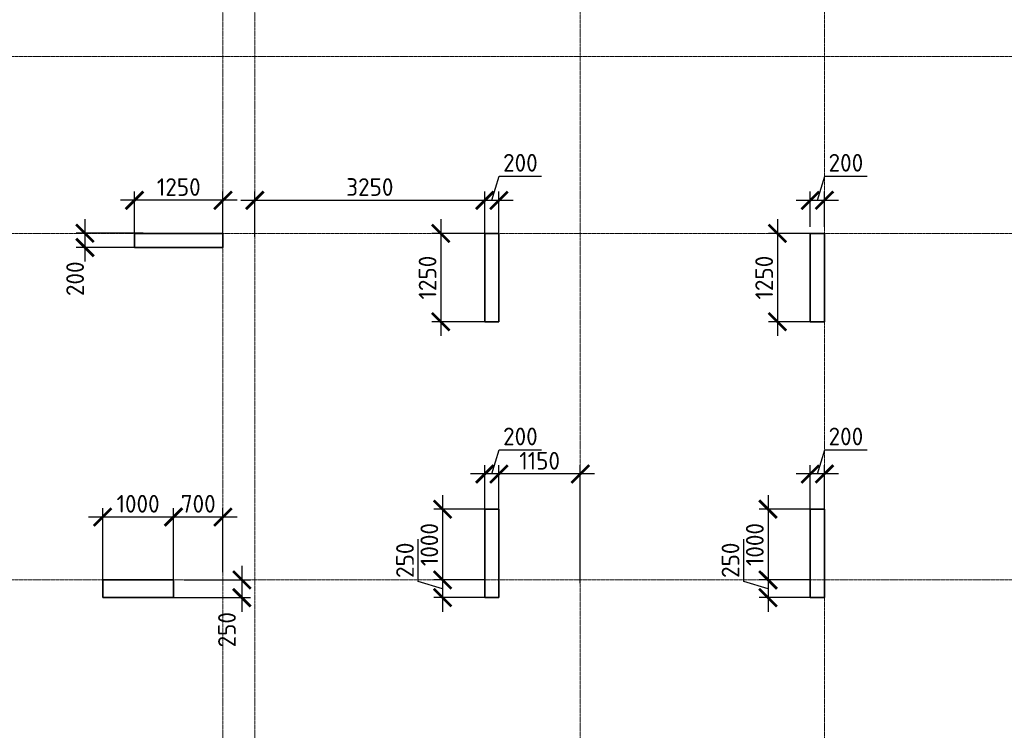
# Model space of a CAD drawing. Header units: millimetres. Extents: x 263826 to 1718326, y -423071 to 70137.
# Tile 35 of 256: x 449869 to 463784, y -314867 to -304817. Entities that reach past the tile are written whole.
import ezdxf

# ---------------------------------------------------------------- set-up
doc = ezdxf.new("R2010")
doc.units = ezdxf.units.MM
doc.linetypes.add('______5', pattern=[1100, 800, -100, 100, -100])
doc.linetypes.add('осевая', pattern=[50.8, 31.75, -6.35, 6.35, -6.35])
doc.layers.add('Колонна_ бетон', color=7, linetype='Continuous', lineweight=50, true_color=0xb4b496)
doc.layers.add('Оси', color=40, linetype='______5', lineweight=18)
doc.layers.add('РАЗМЕРЫ', color=1, linetype='Continuous', lineweight=9)
doc.styles.add('GOST-2.304_Type-B', font='GOST_Common.ttf')
doc.dimstyles.new('СПДС', dxfattribs={"dimscale": 100, "dimtxt": 2.5, "dimasz": 2.5, "dimexe": 1.25, "dimexo": 0, "dimtad": 1, "dimdec": 0, "dimtxsty": 'GOST-2.304_Type-B', "dimblk": 'ARCHTICK', "dimcen": 2.5, "dimdle": 2, "dimadec": 0, "dimazin": 2, "dimtfac": 0.75, "dimtdec": 0, "dimtmove": 1, "dimatfit": 3, "dimfxl": 1, "dimtolj": 1, "dimarcsym": 1})

# ---------------------------------------------------------------- blocks, each defined once
blk = doc.blocks.new('оси2')
at = {"layer": 'Оси', "color": 16, "linetype": 'осевая', "lineweight": 0, "ltscale": 0.5, "transparency": 33554687}
for p, q in [((996995.5, 5465.4), (996995.5, -20739.3)), ((1000445.5, 5465.4), (1000445.5, -20739.3)), ((991945.5, 4955.2), (991945.5, -20287.7)), ((992395.5, 4955.2), (992395.5, -20293.6)), ((979200, -7292.9), (1032582.1, -7292.9)), ((979200, -9792.9), (1032582.1, -9792.9)), ((979200, -14692.9), (1032582.1, -14692.9))]:
    blk.add_line(p, q, dxfattribs=at)
blk = doc.blocks.new('_ArchTick')
at = {"color": 0, "linetype": 'ByBlock', "const_width": 0.15}
blk.add_lwpolyline([(-0.5, -0.5), (0.5, 0.5)], dxfattribs=at)
blk = doc.blocks.new('*D1125')
at = {"layer": 'DEFPOINTS', "color": 0, "lineweight": 0, "transparency": 16777216}
for p in [(451492, -307372), (451492, -307890, -360), (452742, -307990, -360)]:
    blk.add_point(p, dxfattribs=at)
at = {"layer": 'РАЗМЕРЫ', "color": 0, "lineweight": -2, "transparency": 16777216}
for p, q in [((452942, -307372), (451292, -307372)), ((451492, -307890), (451492, -307247)), ((452742, -307990), (452742, -307247))]:
    blk.add_line(p, q, dxfattribs=at)
at = {"layer": 'РАЗМЕРЫ', "color": 0, "lineweight": -2, "transparency": 16777216, "xscale": 250, "yscale": 250, "zscale": 250, "rotation": 180}
blk.add_blockref('_ArchTick', (451492, -307372), dxfattribs=at)
at = {"layer": 'РАЗМЕРЫ', "color": 0, "lineweight": -2, "transparency": 16777216, "xscale": 250, "yscale": 250, "zscale": 250}
blk.add_blockref('_ArchTick', (452742, -307372), dxfattribs=at)
at = {"layer": 'РАЗМЕРЫ', "color": 0, "lineweight": 0, "transparency": 16777216, "insert": (452117, -307184), "char_height": 250, "attachment_point": 5, "style": 'GOST-2.304_Type-B'}
blk.add_mtext('\\A1;1250', dxfattribs=at)
blk = doc.blocks.new('*D1126')
at = {"layer": 'DEFPOINTS', "color": 0, "lineweight": 0, "transparency": 16777216}
for p in [(451616, -307838, -360), (450791, -308038), (451492, -308038, -360)]:
    blk.add_point(p, dxfattribs=at)
at = {"layer": 'РАЗМЕРЫ', "color": 0, "lineweight": -2, "transparency": 16777216}
for p, q in [((450791, -307638), (450791, -308238)), ((451616, -307838), (450666, -307838)), ((451492, -308038), (450666, -308038))]:
    blk.add_line(p, q, dxfattribs=at)
at = {"layer": 'РАЗМЕРЫ', "color": 0, "lineweight": -2, "transparency": 16777216, "xscale": 250, "yscale": 250, "zscale": 250}
for p, rotation in [((450791, -307838), 90), ((450791, -308038), 270)]:
    blk.add_blockref('_ArchTick', p, dxfattribs=dict(at, rotation=rotation))
at = {"layer": 'РАЗМЕРЫ', "color": 0, "lineweight": 0, "transparency": 16777216, "insert": (450652, -308481), "char_height": 250, "attachment_point": 5, "rotation": 90, "style": 'GOST-2.304_Type-B'}
blk.add_mtext('\\A1;200', dxfattribs=at)
blk = doc.blocks.new('*D1127')
at = {"layer": 'DEFPOINTS', "color": 0, "lineweight": 0, "transparency": 16777216}
for p in [(456442, -307372), (453192, -307890), (456442, -307890, -360)]:
    blk.add_point(p, dxfattribs=at)
at = {"layer": 'РАЗМЕРЫ', "color": 0, "lineweight": -2, "transparency": 16777216}
for p, q in [((452992, -307372), (456642, -307372)), ((453192, -307890), (453192, -307247)), ((456442, -307890), (456442, -307247))]:
    blk.add_line(p, q, dxfattribs=at)
at = {"layer": 'РАЗМЕРЫ', "color": 0, "lineweight": -2, "transparency": 16777216, "xscale": 250, "yscale": 250, "zscale": 250, "rotation": 180}
blk.add_blockref('_ArchTick', (453192, -307372), dxfattribs=at)
at = {"layer": 'РАЗМЕРЫ', "color": 0, "lineweight": -2, "transparency": 16777216, "xscale": 250, "yscale": 250, "zscale": 250}
blk.add_blockref('_ArchTick', (456442, -307372), dxfattribs=at)
at = {"layer": 'РАЗМЕРЫ', "color": 0, "lineweight": 0, "transparency": 16777216, "insert": (454817, -307184), "char_height": 250, "attachment_point": 5, "style": 'GOST-2.304_Type-B'}
blk.add_mtext('\\A1;3250', dxfattribs=at)
blk = doc.blocks.new('*D1128')
at = {"layer": 'DEFPOINTS', "color": 0, "lineweight": 0, "transparency": 16777216}
for p in [(456642, -307372), (456442, -307735), (456642, -307890)]:
    blk.add_point(p, dxfattribs=at)
at = {"layer": 'РАЗМЕРЫ', "color": 0, "lineweight": -2, "transparency": 16777216}
for p, q in [((456542, -307372), (456645, -307028)), ((456645, -307028), (457245, -307028)), ((456242, -307372), (456842, -307372)), ((456442, -307735), (456442, -307247)), ((456642, -307890), (456642, -307247))]:
    blk.add_line(p, q, dxfattribs=at)
at = {"layer": 'РАЗМЕРЫ', "color": 0, "lineweight": -2, "transparency": 16777216, "xscale": 250, "yscale": 250, "zscale": 250, "rotation": 180}
blk.add_blockref('_ArchTick', (456442, -307372), dxfattribs=at)
at = {"layer": 'РАЗМЕРЫ', "color": 0, "lineweight": -2, "transparency": 16777216, "xscale": 250, "yscale": 250, "zscale": 250}
blk.add_blockref('_ArchTick', (456642, -307372), dxfattribs=at)
at = {"layer": 'РАЗМЕРЫ', "color": 0, "lineweight": 0, "transparency": 16777216, "insert": (456945, -306841), "char_height": 250, "attachment_point": 5, "style": 'GOST-2.304_Type-B'}
blk.add_mtext('\\A1;200', dxfattribs=at)
blk = doc.blocks.new('*D1129')
at = {"layer": 'DEFPOINTS', "color": 0, "lineweight": 0, "transparency": 16777216}
for p in [(456542, -307840, -360), (455820, -309090), (456442, -309090, -360)]:
    blk.add_point(p, dxfattribs=at)
at = {"layer": 'РАЗМЕРЫ', "color": 0, "lineweight": -2, "transparency": 16777216}
for p, q in [((455820, -307640), (455820, -309290)), ((456542, -307840), (455695, -307840)), ((456442, -309090), (455695, -309090))]:
    blk.add_line(p, q, dxfattribs=at)
at = {"layer": 'РАЗМЕРЫ', "color": 0, "lineweight": -2, "transparency": 16777216, "xscale": 250, "yscale": 250, "zscale": 250}
for p, rotation in [((455820, -307840), 90), ((455820, -309090), 270)]:
    blk.add_blockref('_ArchTick', p, dxfattribs=dict(at, rotation=rotation))
at = {"layer": 'РАЗМЕРЫ', "color": 0, "lineweight": 0, "transparency": 16777216, "insert": (455633, -308465), "char_height": 250, "attachment_point": 5, "rotation": 90, "style": 'GOST-2.304_Type-B'}
blk.add_mtext('\\A1;1250', dxfattribs=at)
blk = doc.blocks.new('*D1130')
at = {"layer": 'DEFPOINTS', "color": 0, "lineweight": 0, "transparency": 16777216}
for p in [(461242, -307372), (461042, -307745), (461242, -307745)]:
    blk.add_point(p, dxfattribs=at)
at = {"layer": 'РАЗМЕРЫ', "color": 0, "lineweight": -2, "transparency": 16777216}
for p, q in [((461142, -307372), (461245, -307028)), ((461245, -307028), (461845, -307028)), ((460842, -307372), (461442, -307372)), ((461042, -307745), (461042, -307247)), ((461242, -307745), (461242, -307247))]:
    blk.add_line(p, q, dxfattribs=at)
at = {"layer": 'РАЗМЕРЫ', "color": 0, "lineweight": -2, "transparency": 16777216, "xscale": 250, "yscale": 250, "zscale": 250, "rotation": 180}
blk.add_blockref('_ArchTick', (461042, -307372), dxfattribs=at)
at = {"layer": 'РАЗМЕРЫ', "color": 0, "lineweight": -2, "transparency": 16777216, "xscale": 250, "yscale": 250, "zscale": 250}
blk.add_blockref('_ArchTick', (461242, -307372), dxfattribs=at)
at = {"layer": 'РАЗМЕРЫ', "color": 0, "lineweight": 0, "transparency": 16777216, "insert": (461545, -306841), "char_height": 250, "attachment_point": 5, "style": 'GOST-2.304_Type-B'}
blk.add_mtext('\\A1;200', dxfattribs=at)
blk = doc.blocks.new('*D1131')
at = {"layer": 'DEFPOINTS', "color": 0, "lineweight": 0, "transparency": 16777216}
for p in [(461042, -307840), (460578, -309090), (461042, -309090)]:
    blk.add_point(p, dxfattribs=at)
at = {"layer": 'РАЗМЕРЫ', "color": 0, "lineweight": -2, "transparency": 16777216}
for p, q in [((460578, -307640), (460578, -309290)), ((461042, -307840), (460453, -307840)), ((461042, -309090), (460453, -309090))]:
    blk.add_line(p, q, dxfattribs=at)
at = {"layer": 'РАЗМЕРЫ', "color": 0, "lineweight": -2, "transparency": 16777216, "xscale": 250, "yscale": 250, "zscale": 250}
for p, rotation in [((460578, -307840), 90), ((460578, -309090), 270)]:
    blk.add_blockref('_ArchTick', p, dxfattribs=dict(at, rotation=rotation))
at = {"layer": 'РАЗМЕРЫ', "color": 0, "lineweight": 0, "transparency": 16777216, "insert": (460390, -308465), "char_height": 250, "attachment_point": 5, "rotation": 90, "style": 'GOST-2.304_Type-B'}
blk.add_mtext('\\A1;1250', dxfattribs=at)
blk = doc.blocks.new('*D1148')
at = {"layer": 'DEFPOINTS', "color": 0, "lineweight": 0, "transparency": 16777216}
for p in [(452042, -311851), (452742, -312632), (452042, -312790, -360)]:
    blk.add_point(p, dxfattribs=at)
at = {"layer": 'РАЗМЕРЫ', "color": 0, "lineweight": -2, "transparency": 16777216}
for p, q in [((452042, -312790), (452042, -311726)), ((452742, -312632), (452742, -311726)), ((452942, -311851), (451842, -311851))]:
    blk.add_line(p, q, dxfattribs=at)
at = {"layer": 'РАЗМЕРЫ', "color": 0, "lineweight": -2, "transparency": 16777216, "xscale": 250, "yscale": 250, "zscale": 250, "rotation": 180}
blk.add_blockref('_ArchTick', (452042, -311851), dxfattribs=at)
at = {"layer": 'РАЗМЕРЫ', "color": 0, "lineweight": -2, "transparency": 16777216, "xscale": 250, "yscale": 250, "zscale": 250}
blk.add_blockref('_ArchTick', (452742, -311851), dxfattribs=at)
at = {"layer": 'РАЗМЕРЫ', "color": 0, "lineweight": 0, "transparency": 16777216, "insert": (452392, -311663), "char_height": 250, "attachment_point": 5, "style": 'GOST-2.304_Type-B'}
blk.add_mtext('\\A1;700', dxfattribs=at)
blk = doc.blocks.new('*D1149')
at = {"layer": 'DEFPOINTS', "color": 0, "lineweight": 0, "transparency": 16777216}
for p in [(451042, -311851), (451042, -312790), (452042, -312790)]:
    blk.add_point(p, dxfattribs=at)
at = {"layer": 'РАЗМЕРЫ', "color": 0, "lineweight": -2, "transparency": 16777216}
for p, q in [((451042, -312790), (451042, -311726)), ((452042, -312790), (452042, -311726)), ((452242, -311851), (450842, -311851))]:
    blk.add_line(p, q, dxfattribs=at)
at = {"layer": 'РАЗМЕРЫ', "color": 0, "lineweight": -2, "transparency": 16777216, "xscale": 250, "yscale": 250, "zscale": 250, "rotation": 180}
blk.add_blockref('_ArchTick', (451042, -311851), dxfattribs=at)
at = {"layer": 'РАЗМЕРЫ', "color": 0, "lineweight": -2, "transparency": 16777216, "xscale": 250, "yscale": 250, "zscale": 250}
blk.add_blockref('_ArchTick', (452042, -311851), dxfattribs=at)
at = {"layer": 'РАЗМЕРЫ', "color": 0, "lineweight": 0, "transparency": 16777216, "insert": (451542, -311663), "char_height": 250, "attachment_point": 5, "style": 'GOST-2.304_Type-B'}
blk.add_mtext('\\A1;1000', dxfattribs=at)
blk = doc.blocks.new('*D1150')
at = {"layer": 'DEFPOINTS', "color": 0, "lineweight": 0, "transparency": 16777216}
for p in [(452190, -312740, -560), (452042, -312990, -200), (453008, -312990)]:
    blk.add_point(p, dxfattribs=at)
at = {"layer": 'РАЗМЕРЫ', "color": 0, "lineweight": -2, "transparency": 16777216}
for p, q in [((453008, -312540), (453008, -313190)), ((452190, -312740), (453133, -312740)), ((452042, -312990), (453133, -312990))]:
    blk.add_line(p, q, dxfattribs=at)
at = {"layer": 'РАЗМЕРЫ', "color": 0, "lineweight": -2, "transparency": 16777216, "xscale": 250, "yscale": 250, "zscale": 250}
for p, rotation in [((453008, -312740), 90), ((453008, -312990), 270)]:
    blk.add_blockref('_ArchTick', p, dxfattribs=dict(at, rotation=rotation))
at = {"layer": 'РАЗМЕРЫ', "color": 0, "lineweight": 0, "transparency": 16777216, "insert": (452798, -313444), "char_height": 250, "attachment_point": 5, "rotation": 90, "style": 'GOST-2.304_Type-B'}
blk.add_mtext('\\A1;250', dxfattribs=at)
blk = doc.blocks.new('*D1151')
at = {"layer": 'DEFPOINTS', "color": 0, "lineweight": 0, "transparency": 16777216}
for p in [(456642, -311242), (456642, -312790, -360), (457792, -312790)]:
    blk.add_point(p, dxfattribs=at)
at = {"layer": 'РАЗМЕРЫ', "color": 0, "lineweight": -2, "transparency": 16777216}
for p, q in [((456642, -312790), (456642, -311117)), ((457792, -312790), (457792, -311117)), ((457992, -311242), (456442, -311242))]:
    blk.add_line(p, q, dxfattribs=at)
at = {"layer": 'РАЗМЕРЫ', "color": 0, "lineweight": -2, "transparency": 16777216, "xscale": 250, "yscale": 250, "zscale": 250, "rotation": 180}
blk.add_blockref('_ArchTick', (456642, -311242), dxfattribs=at)
at = {"layer": 'РАЗМЕРЫ', "color": 0, "lineweight": -2, "transparency": 16777216, "xscale": 250, "yscale": 250, "zscale": 250}
blk.add_blockref('_ArchTick', (457792, -311242), dxfattribs=at)
at = {"layer": 'РАЗМЕРЫ', "color": 0, "lineweight": 0, "transparency": 16777216, "insert": (457217, -311055), "char_height": 250, "attachment_point": 5, "style": 'GOST-2.304_Type-B'}
blk.add_mtext('\\A1;1150', dxfattribs=at)
blk = doc.blocks.new('*D1152')
at = {"layer": 'DEFPOINTS', "color": 0, "lineweight": 0, "transparency": 16777216}
for p in [(456442, -311242), (456442, -311790), (456642, -311790)]:
    blk.add_point(p, dxfattribs=at)
at = {"layer": 'РАЗМЕРЫ', "color": 0, "lineweight": -2, "transparency": 16777216}
for p, q in [((456542, -311242), (456645, -310899)), ((456645, -310899), (457245, -310899)), ((456442, -311790), (456442, -311117)), ((456642, -311790), (456642, -311117)), ((456842, -311242), (456242, -311242))]:
    blk.add_line(p, q, dxfattribs=at)
at = {"layer": 'РАЗМЕРЫ', "color": 0, "lineweight": -2, "transparency": 16777216, "xscale": 250, "yscale": 250, "zscale": 250, "rotation": 180}
blk.add_blockref('_ArchTick', (456442, -311242), dxfattribs=at)
at = {"layer": 'РАЗМЕРЫ', "color": 0, "lineweight": -2, "transparency": 16777216, "xscale": 250, "yscale": 250, "zscale": 250}
blk.add_blockref('_ArchTick', (456642, -311242), dxfattribs=at)
at = {"layer": 'РАЗМЕРЫ', "color": 0, "lineweight": 0, "transparency": 16777216, "insert": (456945, -310711), "char_height": 250, "attachment_point": 5, "style": 'GOST-2.304_Type-B'}
blk.add_mtext('\\A1;200', dxfattribs=at)
blk = doc.blocks.new('*D1153')
at = {"layer": 'DEFPOINTS', "color": 0, "lineweight": 0, "transparency": 16777216}
for p in [(456442, -311740, -200), (455845, -312740), (456442, -312740, -560)]:
    blk.add_point(p, dxfattribs=at)
at = {"layer": 'РАЗМЕРЫ', "color": 0, "lineweight": -2, "transparency": 16777216}
for p, q in [((455845, -311540), (455845, -312940)), ((456442, -311740), (455720, -311740)), ((456442, -312740), (455720, -312740))]:
    blk.add_line(p, q, dxfattribs=at)
at = {"layer": 'РАЗМЕРЫ', "color": 0, "lineweight": -2, "transparency": 16777216, "xscale": 250, "yscale": 250, "zscale": 250}
for p, rotation in [((455845, -311740), 90), ((455845, -312740), 270)]:
    blk.add_blockref('_ArchTick', p, dxfattribs=dict(at, rotation=rotation))
at = {"layer": 'РАЗМЕРЫ', "color": 0, "lineweight": 0, "transparency": 16777216, "insert": (455658, -312240), "char_height": 250, "attachment_point": 5, "rotation": 90, "style": 'GOST-2.304_Type-B'}
blk.add_mtext('\\A1;1000', dxfattribs=at)
blk = doc.blocks.new('*D1154')
at = {"layer": 'DEFPOINTS', "color": 0, "lineweight": 0, "transparency": 16777216}
for p in [(456370, -312740), (455845, -312990), (456442, -312990, -200)]:
    blk.add_point(p, dxfattribs=at)
at = {"layer": 'РАЗМЕРЫ', "color": 0, "lineweight": -2, "transparency": 16777216}
for p, q in [((455501, -312762), (455501, -312162)), ((455845, -312540), (455845, -313190)), ((455845, -312865), (455501, -312762)), ((456370, -312740), (455720, -312740)), ((456442, -312990), (455720, -312990))]:
    blk.add_line(p, q, dxfattribs=at)
at = {"layer": 'РАЗМЕРЫ', "color": 0, "lineweight": -2, "transparency": 16777216, "xscale": 250, "yscale": 250, "zscale": 250}
for p, rotation in [((455845, -312740), 90), ((455845, -312990), 270)]:
    blk.add_blockref('_ArchTick', p, dxfattribs=dict(at, rotation=rotation))
at = {"layer": 'РАЗМЕРЫ', "color": 0, "lineweight": 0, "transparency": 16777216, "insert": (455314, -312462), "char_height": 250, "attachment_point": 5, "rotation": 90, "style": 'GOST-2.304_Type-B'}
blk.add_mtext('\\A1;250', dxfattribs=at)
blk = doc.blocks.new('*D1155')
at = {"layer": 'DEFPOINTS', "color": 0, "lineweight": 0, "transparency": 16777216}
for p in [(461042, -311242), (461042, -311790, -360), (461242, -311790, -360)]:
    blk.add_point(p, dxfattribs=at)
at = {"layer": 'РАЗМЕРЫ', "color": 0, "lineweight": -2, "transparency": 16777216}
for p, q in [((461142, -311242), (461245, -310899)), ((461245, -310899), (461845, -310899)), ((461042, -311790), (461042, -311117)), ((461242, -311790), (461242, -311117)), ((461442, -311242), (460842, -311242))]:
    blk.add_line(p, q, dxfattribs=at)
at = {"layer": 'РАЗМЕРЫ', "color": 0, "lineweight": -2, "transparency": 16777216, "xscale": 250, "yscale": 250, "zscale": 250, "rotation": 180}
blk.add_blockref('_ArchTick', (461042, -311242), dxfattribs=at)
at = {"layer": 'РАЗМЕРЫ', "color": 0, "lineweight": -2, "transparency": 16777216, "xscale": 250, "yscale": 250, "zscale": 250}
blk.add_blockref('_ArchTick', (461242, -311242), dxfattribs=at)
at = {"layer": 'РАЗМЕРЫ', "color": 0, "lineweight": 0, "transparency": 16777216, "insert": (461545, -310711), "char_height": 250, "attachment_point": 5, "style": 'GOST-2.304_Type-B'}
blk.add_mtext('\\A1;200', dxfattribs=at)
blk = doc.blocks.new('*D1249')
at = {"layer": 'DEFPOINTS', "color": 0, "lineweight": 0, "transparency": 16777216}
for p in [(461042, -311740, -200), (460445, -312740), (461042, -312740, -560)]:
    blk.add_point(p, dxfattribs=at)
at = {"layer": 'РАЗМЕРЫ', "color": 0, "lineweight": -2, "transparency": 16777216}
for p, q in [((460445, -311540), (460445, -312940)), ((461042, -311740), (460320, -311740)), ((461042, -312740), (460320, -312740))]:
    blk.add_line(p, q, dxfattribs=at)
at = {"layer": 'РАЗМЕРЫ', "color": 0, "lineweight": -2, "transparency": 16777216, "xscale": 250, "yscale": 250, "zscale": 250}
for p, rotation in [((460445, -311740), 90), ((460445, -312740), 270)]:
    blk.add_blockref('_ArchTick', p, dxfattribs=dict(at, rotation=rotation))
at = {"layer": 'РАЗМЕРЫ', "color": 0, "lineweight": 0, "transparency": 16777216, "insert": (460258, -312240), "char_height": 250, "attachment_point": 5, "rotation": 90, "style": 'GOST-2.304_Type-B'}
blk.add_mtext('\\A1;1000', dxfattribs=at)
blk = doc.blocks.new('*D1250')
at = {"layer": 'DEFPOINTS', "color": 0, "lineweight": 0, "transparency": 16777216}
for p in [(460970, -312740), (460445, -312990), (461042, -312990, -200)]:
    blk.add_point(p, dxfattribs=at)
at = {"layer": 'РАЗМЕРЫ', "color": 0, "lineweight": -2, "transparency": 16777216}
for p, q in [((460101, -312762), (460101, -312162)), ((460445, -312540), (460445, -313190)), ((460445, -312865), (460101, -312762)), ((460970, -312740), (460320, -312740)), ((461042, -312990), (460320, -312990))]:
    blk.add_line(p, q, dxfattribs=at)
at = {"layer": 'РАЗМЕРЫ', "color": 0, "lineweight": -2, "transparency": 16777216, "xscale": 250, "yscale": 250, "zscale": 250}
for p, rotation in [((460445, -312740), 90), ((460445, -312990), 270)]:
    blk.add_blockref('_ArchTick', p, dxfattribs=dict(at, rotation=rotation))
at = {"layer": 'РАЗМЕРЫ', "color": 0, "lineweight": 0, "transparency": 16777216, "insert": (459914, -312462), "char_height": 250, "attachment_point": 5, "rotation": 90, "style": 'GOST-2.304_Type-B'}
blk.add_mtext('\\A1;250', dxfattribs=at)

msp = doc.modelspace()

# ---------------------------------------------------------------- linework, layer by layer
at = {"layer": 'Колонна_ бетон', "color": 180, "linetype": 'Continuous', "lineweight": 35, "transparency": 33554687}
for p, q in [((451491.88027, -307840.31228, -200), (451491.88027, -308040.31228, -200)), ((452741.88024, -307840.31228, -200), (451491.88027, -307840.31228, -200)), ((452741.88024, -308040.31228, -200), (452741.88024, -307840.31228, -200)), ((456441.88027, -307840.31228, -200), (456441.88027, -309090.31225, -200)), ((456641.88027, -307840.31228, -200), (456441.88027, -307840.31228, -200)), ((456641.88027, -307840.31228, -200), (456641.88027, -309090.31225, -200)), ((461241.88183, -307840.31228, -200), (461041.88183, -307840.31228, -200)), ((461041.88183, -307840.31228, -200), (461041.88183, -309090.31225, -200)), ((461241.88183, -309090.31225, -200), (461241.88183, -307840.31228, -200)), ((451491.88027, -308040.31228, -200), (452741.88024, -308040.31228, -200)), ((456441.88027, -309090.31225, -200), (456641.88027, -309090.31225, -200)), ((461241.88183, -309090.31225, -200), (461041.88183, -309090.31225, -200)), ((456441.88025, -311740.31225, -200), (456441.88025, -312990.31222, -200)), ((456641.88027, -311740.31225, -200), (456441.88025, -311740.31225, -200)), ((456641.88027, -312990.31222, -200), (456641.88027, -311740.31225, -200)), ((461241.88183, -311740.31225, -200), (461041.88181, -311740.31225, -200)), ((461041.88183, -312990.31222, -200), (461041.88183, -311740.31225, -200)), ((461241.88183, -312990.31222, -200), (461241.88183, -311740.31225, -200)), ((451041.8803, -312740.31222, -559.99999), (452042.03041, -312740.31222)), ((451041.88033, -312740.31222, -559.99999), (451041.88033, -312990.31222, -200)), ((452042.03041, -312740.31222), (452041.88027, -312990.31222, -200)), ((452041.88027, -312990.31222, -200), (451041.8803, -312990.31222, -200)), ((456641.88027, -312990.31222, -200), (456441.88025, -312990.31222, -200)), ((461041.88181, -312990.31222, -200), (461241.88183, -312990.31222, -200))]:
    msp.add_line(p, q, dxfattribs=at)

# ---------------------------------------------------------------- block references
at = {"layer": 'РАЗМЕРЫ'}
msp.add_blockref('оси2', (-539203.53067, -298047.43065, -559.99999), dxfattribs=at)

# ---------------------------------------------------------------- dimensions: what is measured, and where the dimension line sits
at = {"layer": 'РАЗМЕРЫ', "color": 146, "lineweight": 0, "true_color": 0x006272}
for base, p1, p2, picture, middle in [((456642.03041, -307371.99093), (456442.03041, -307735.49093), (456642.03041, -307890.31325), '*D1128', (456707.65541, -306840.74093)), ((461241.88264, -307371.99093), (461042.03041, -307745.49093), (461241.88264, -307745.49093), '*D1130', (461307.58153, -306840.74093)), ((451492.02431, -307371.99093), (452742.03041, -307990.31325, -360), (451492.02431, -307890.31325, -360), '*D1125', (452117.02736, -307184.49093)), ((456442.03041, -307371.99093), (453191.88264, -307890.31287), (456442.03041, -307890.31287, -360), '*D1127', (454816.95653, -307184.49093)), ((456442.03041, -311242.49093), (456642.03041, -311790.31325), (456442.03041, -311790.31325), '*D1152', (456707.65541, -310711.24093)), ((461042.03041, -311242.49093), (461241.88264, -311790.31325, -360), (461042.03041, -311790.31325, -360), '*D1155', (461307.58153, -310711.24093)), ((456642.03041, -311242.49093), (457791.88264, -312790.31287), (456642.03041, -312790.31287, -360), '*D1151', (457216.95653, -311054.99093)), ((451042.03041, -311850.99093), (452042.03041, -312790.31325), (451042.03041, -312790.31325), '*D1149', (451542.03041, -311663.49093)), ((452042.03041, -311850.99093), (452741.88264, -312632.49093), (452042.03041, -312790.31287, -360), '*D1148', (452391.95653, -311663.49093))]:
    dim = msp.add_linear_dim(base=base, p1=p1, p2=p2, dimstyle='СПДС', override={"dimtofl": 0}, dxfattribs=at)
    dim.commit()
    dim.dimension.update_dxf_attribs({"geometry": picture, "text_midpoint": middle})
for base, p1, p2, picture, middle in [((450790.60072, -308038.4249), (451616.10072, -307838.4249, -360), (451492.02431, -308038.4249, -360), '*D1126', (450839.31694, -308480.52792)), ((453008.06342, -312990.31222), (452189.53965, -312740.31222, -559.99999), (452041.88027, -312990.31222, -200), '*D1150', (452985.07929, -313444.23533))]:
    dim = msp.add_linear_dim(base=base, p1=p1, p2=p2, angle=90, dimstyle='СПДС', override={"dimtofl": 0}, dxfattribs=at)
    dim.commit()
    dim.dimension.update_dxf_attribs({"geometry": picture, "text_midpoint": middle, "dimtype": 160})
for base, p1, p2, picture, middle in [((455820.10072, -309090.31225, -200), (456542.03041, -307840.31225, -560), (456442.03041, -309090.31225, -560), '*D1129', (455632.60072, -308465.31225, -200)), ((460577.95214, -309090.31225, -200), (461041.88183, -307840.31225, -200), (461041.88183, -309090.31225, -200), '*D1131', (460390.45214, -308465.31225, -200)), ((455845.10072, -312740.31222), (456442.03041, -311740.31225, -200), (456442.03039, -312740.31222, -559.99999), '*D1153', (455657.60072, -312240.31223)), ((460445.10228, -312740.31222), (461042.03197, -311740.31225, -200), (461042.03195, -312740.31222, -559.99999), '*D1249', (460257.60228, -312240.31223)), ((455845.10072, -312990.31222), (456370.10072, -312740.31222), (456441.88025, -312990.31222, -200), '*D1154', (455313.85072, -312699.68722)), ((460445.10228, -312990.31222), (460970.10228, -312740.31222), (461041.88181, -312990.31222, -200), '*D1250', (459913.85228, -312699.68722))]:
    dim = msp.add_linear_dim(base=base, p1=p1, p2=p2, angle=90, dimstyle='СПДС', override={"dimtofl": 0}, dxfattribs=at)
    dim.commit()
    dim.dimension.update_dxf_attribs({"geometry": picture, "text_midpoint": middle})

doc.saveas('drawing.dxf')
